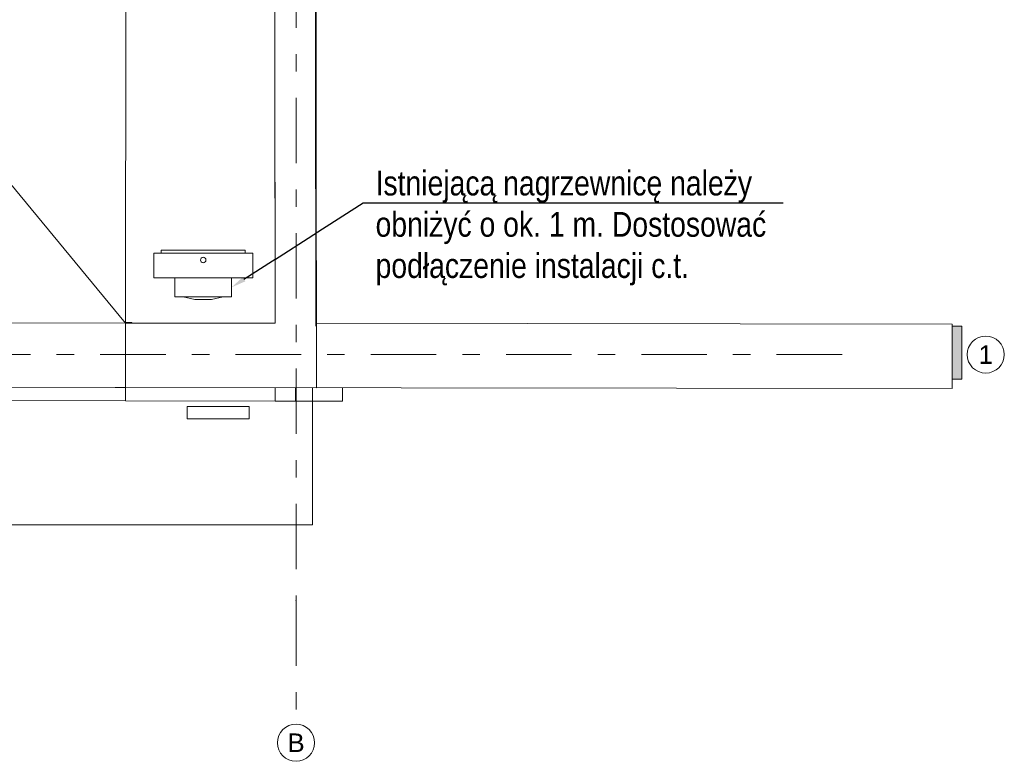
# Model space of a CAD drawing. Header units: millimetres. Extents: x -47038 to 86296, y -75637 to 48966.
# Tile 45 of 174: x -34274 to -26314, y 2493 to 8487. Entities that reach past the tile are written whole.
import ezdxf
from ezdxf import colors
from ezdxf.entities.mleader import LeaderData, LeaderLine
from ezdxf.enums import TextEntityAlignment as Align
from ezdxf.math import Vec2, Vec3

# ---------------------------------------------------------------- set-up
doc = ezdxf.new("R2010")
doc.units = ezdxf.units.MM
for name, pattern in [('Przerywana', [564.444447, 282.222223, -282.222223]), ('Przerywana podwójnie', [109.361107, 52.916665, -21.166666, 14.111111, -21.166666]), ('Wipeout_Contour', [1000, 0, -1000])]:
    doc.linetypes.add(name, pattern=pattern)
for name, color, linetype, lineweight, true_color in [('103-Z Zakres opracowania_Nr_pióra__95', 7, 'Continuous', 140, 0x7c7c7c), ('410-K Osie główne_Nr_pióra__95', 7, 'Continuous', 20, 0x7c7c7c), ('420-K Ściany_Nr_pióra__95', 7, 'Continuous', 20, 0x7c7c7c), ('460 - Stropy_Nr_pióra__95', 7, 'Continuous', 20, 0x7c7c7c), ('Nowe_154-Z Ciepłociągi_Nr_pióra__95', 7, 'Continuous', 20, 0x7c7c7c), ('Nowe_330 - W Wyposażenie_Nr_pióra__95', 7, 'Continuous', 25, 0x7c7c7c), ('Nowe_Drzwi Archicad_Nr_pióra__95', 7, 'Continuous', 25, 0x7c7c7c)]:
    doc.layers.add(name, color=color, linetype=linetype, lineweight=lineweight, true_color=true_color)
for name, color, linetype, lineweight in [('201-A Ppoż_Nr_pióra__31', 1, 'Continuous', 30), ('410-K Osie główne_Nr_pióra__11', 7, 'Continuous', 0), ('AURA_went_opisy', 7, 'Continuous', 15), ('XREF', 8, 'Continuous', 9)]:
    doc.layers.add(name, color=color, linetype=linetype, lineweight=lineweight)
doc.layers.add('420-K Ściany', color=7, linetype='Continuous')
doc.layers.add('Nowe_Drzwi Archicad', color=7, linetype='Continuous')
doc.styles.add('Arial Narrow', font='ARIALN.TTF')
doc.styles.add('STYL_AUTOMATYCZNY_1', font='arial.ttf')
doc.linetypes.add('PPOZ REI 60', pattern='A,0,[1,A.01 RZUT PARTERU1.Shx,S=1.984127,R=0,X=0,Y=0],-400,0', length=400)

# ---------------------------------------------------------------- blocks, each defined once
blk = doc.blocks.new('Drzwi garażowe_ segmentowe[1]_1')
at = {"layer": 'Nowe_Drzwi Archicad_Nr_pióra__95', "color": 8, "linetype": 'Continuous', "lineweight": 20, "true_color": 0x7c7c7c}
for p, q in [((164.76, 469.72), (164.25, 59.73)), ((504.76, 469.29), (164.76, 469.72)), ((504.25, 59.3), (164.76, 469.72)), ((164.25, 59.73), (504.76, 469.29)), ((504.25, 59.3), (504.76, 469.29)), ((159.25, 59.72), (159.25, 60.22)), ((159.25, 60.22), (164.25, 60.22)), ((164.25, 59.72), (159.25, 59.72)), ((164.25, 59.72), (159.25, 59.72)), ((164.25, 59.72), (159.25, 59.72)), ((164.17, -3.28), (164.25, 59.72)), ((164.17, -3.28), (164.25, 59.72)), ((164.25, 60.22), (164.25, 59.72)), ((164.25, 59.72), (164.25, 59.73)), ((164.25, 59.73), (504.25, 59.3)), ((504.25, 59.29), (164.25, 59.72)), ((504.17, -3.71), (504.25, 59.29)), ((504.17, -3.71), (504.25, 59.29)), ((504.25, 59.79), (509.25, 59.79)), ((504.25, 59.29), (504.25, 59.79)), ((504.25, 59.3), (504.25, 59.29)), ((509.25, 59.29), (504.25, 59.29)), ((504.25, 59.29), (509.25, 59.29)), ((504.25, 59.29), (509.25, 59.29)), ((509.25, 59.79), (509.25, 59.29))]:
    blk.add_line(p, q, dxfattribs=at)
blk = doc.blocks.new('parter 2025.10.15')
at = {"layer": '103-Z Zakres opracowania_Nr_pióra__95', "color": 8, "linetype": 'Przerywana', "lineweight": 5}
blk.add_lwpolyline([(-45.53, 3079.65), (654.37, 3079.65), (654.37, 2747.81), (1099.75, 2747.81), (1099.75, 2276.77), (655.29, 2276.77), (655.29, -103.95), (-45.53, -103.95)], close=True, dxfattribs=at)
at = {"layer": '201-A Ppoż_Nr_pióra__31', "color": 8, "linetype": 'PPOZ REI 60', "lineweight": 5}
blk.add_line((641.51, 2288.49), (641.51, -3.9), dxfattribs=at)
at = {"layer": '410-K Osie główne_Nr_pióra__95', "color": 8, "linetype": 'Przerywana podwójnie', "lineweight": 5}
for p, q in [((1084.69, 33.81), (1184.69, 33.81)), ((642.06, -164.96), (642.06, -264.96))]:
    blk.add_line(p, q, dxfattribs=at)
at = {"layer": '410-K Osie główne_Nr_pióra__95', "color": 8, "linetype": 'Continuous', "lineweight": 5}
for centre in [(1199.69, 33.81), (642.06, -279.96)]:
    blk.add_circle(centre, 15, dxfattribs=at)
at = {"layer": '410-K Osie główne_Nr_pióra__95', "color": 8, "linetype": 'Przerywana podwójnie', "lineweight": 5}
for p in [(1084.69, 33.81), (1084.69, 33.81), (642.06, -164.96), (642.06, -164.96)]:
    blk.add_point(p, dxfattribs=at)
at = {"layer": '420-K Ściany_Nr_pióra__95', "color": 8, "linetype": 'Continuous', "lineweight": 5, "flags": 128}
for points in [[(1180.44, 13.8), (1180.44, 56.8)], [(625.13, 13.8), (1180.44, 13.8)], [(679.55, 14.1), (625.15, 14.1)], [(625.15, 14.1), (625.15, -3.9)], [(679.55, -3.9), (679.55, 14.1)], [(164.17, -3.28), (504.17, -3.71)], [(504.17, -3.71), (625.15, -3.86)], [(625.15, -3.9), (679.55, -3.9)]]:
    blk.add_lwpolyline(points, dxfattribs=at)
at = {"layer": 'Nowe_154-Z Ciepłociągi_Nr_pióra__95', "color": 8, "linetype": 'Continuous', "lineweight": 5}
blk.add_line((583.21, 80.57), (550.83, 80.57), dxfattribs=at)
at = {"layer": 'Nowe_154-Z Ciepłociągi_Nr_pióra__95', "color": 8, "linetype": 'Continuous', "lineweight": 5, "flags": 128}
for points in [[(527.02, 95.71), (607.02, 95.71), (607.02, 115.71), (527.02, 115.71)], [(533.02, 115.71), (601.02, 115.71), (601.02, 118.21), (533.02, 118.21)], [(589.88, 95.71), (544.16, 95.71), (544.16, 80.57), (550.83, 80.57), (560.35, 78.21), (573.69, 78.21), (583.21, 80.57), (589.88, 80.57)]]:
    blk.add_lwpolyline(points, close=True, dxfattribs=at)
blk.add_lwpolyline([(564.82, 110.21, 1), (569.22, 110.21, 1)], format="xyb", close=True, dxfattribs=at)
at = {"layer": 'Nowe_330 - W Wyposażenie_Nr_pióra__95', "color": 8, "linetype": 'Continuous', "lineweight": 5, "flags": 128}
blk.add_lwpolyline([(604.17, -8.11), (554.17, -8.11), (554.17, -18.11), (604.17, -18.11)], close=True, dxfattribs=at)
at = {"layer": '410-K Osie główne_Nr_pióra__11', "color": 8, "lineweight": 5, "style": 'STYL_AUTOMATYCZNY_1'}
for s, p in [('1', (1199.69, 41.31)), ('B', (642.06, -272.46))]:
    blk.add_text(s, height=15, dxfattribs=at).set_placement(p, align=Align.TOP_CENTER)
at = {"color": 8, "linetype": 'Wipeout_Contour', "lineweight": 5, "ltscale": 6017.385693}
blk.add_wipeout([(655.29, 2276.77), (622.29, 2276.77), (625.07, 59.14), (658.07, 59.1)], dxfattribs=at).dxf.layer = '420-K Ściany'
at = {"color": 8, "linetype": 'Wipeout_Contour', "lineweight": 5, "ltscale": 3353.458654}
blk.add_wipeout([(504.18, 7.24), (1172.46, 6.4), (1172.46, 8.4), (504.18, 9.24)], dxfattribs=at).dxf.layer = '420-K Ściany'
at = {"layer": '420-K Ściany_Nr_pióra__95', "linetype": 'Continuous', "lineweight": 5}
blk.add_hatch(color=8, dxfattribs=at).paths.add_polyline_path([(658.08, 56.8), (658.13, 13.8), (1180.44, 13.8), (1180.44, 56.8)])
at = {"layer": '420-K Ściany_Nr_pióra__95', "color": 8, "linetype": 'Continuous', "lineweight": 5, "flags": 128}
for points in [[(622.29, 2276.77), (625.07, 59.14)], [(658.07, 59.1), (655.29, 2276.77)], [(1180.44, 56.8), (658.08, 56.8)]]:
    blk.add_lwpolyline(points, dxfattribs=at)
at = {"color": 8, "linetype": 'Wipeout_Contour', "lineweight": 5, "ltscale": 3353.922477}
blk.add_wipeout([(504.2, 19.24), (504.18, 9.24), (1172.46, 8.4), (1172.47, 18.4)], dxfattribs=at).dxf.layer = '420-K Ściany'
at = {"layer": '420-K Ściany_Nr_pióra__95', "linetype": 'Continuous', "lineweight": 5}
blk.add_hatch(color=8, dxfattribs=at).paths.add_polyline_path([(625.13, 13.84), (625.13, 13.8), (625.16, 13.84)])
at = {"layer": '420-K Ściany_Nr_pióra__95', "color": 8, "linetype": 'Continuous', "lineweight": 5, "flags": 128}
for points in [[(1172.46, 6.4), (1172.46, 8.4)], [(164.18, 7.67), (504.18, 7.24)], [(504.18, 7.24), (1172.46, 6.4)]]:
    blk.add_lwpolyline(points, dxfattribs=at)
at = {"color": 8, "linetype": 'Wipeout_Contour', "lineweight": 5, "ltscale": 3354.360551}
blk.add_wipeout([(504.2, 19.29), (504.2, 19.24), (1172.47, 18.4), (1172.47, 18.45)], dxfattribs=at).dxf.layer = '420-K Ściany'
at = {"color": 8, "linetype": 'Wipeout_Contour', "lineweight": 5, "ltscale": 3358.834743}
blk.add_wipeout([(504.2, 19.29), (1172.47, 18.45), (1172.52, 58.45), (504.25, 59.29)], dxfattribs=at).dxf.layer = '420-K Ściany'
at = {"layer": '410-K Osie główne_Nr_pióra__95', "color": 8, "linetype": 'Przerywana podwójnie', "lineweight": 5}
for p, q in [((642.06, 3303.44), (642.06, -164.96)), ((-63, 33.81), (1084.69, 33.81))]:
    blk.add_line(p, q, dxfattribs=at)
at = {"layer": '420-K Ściany_Nr_pióra__95', "color": 8, "linetype": 'Continuous', "lineweight": 5}
for q in [(508.25, 59.29), (509.25, 59.29)]:
    blk.add_line((504.25, 59.29), q, dxfattribs=at)
at = {"layer": '420-K Ściany_Nr_pióra__95', "color": 8, "linetype": 'Continuous', "lineweight": 5, "flags": 128}
for points in [[(621.93, 2570.7), (625.07, 59.14)], [(658.08, 56.8), (655.29, 2276.77)], [(504.25, 59.29), (164.25, 59.72)], [(504.25, 59.29), (164.25, 59.72)], [(504.17, -3.71), (504.25, 59.29)], [(504.18, 7.24), (504.18, 9.24), (504.2, 19.24), (504.2, 19.29), (504.25, 59.29)], [(625.07, 59.14), (504.25, 59.29)], [(625.07, 59.14), (504.25, 59.29)], [(1172.52, 58.45), (658.07, 59.1)], [(1172.47, 18.45), (1172.52, 58.45)], [(1172.46, 8.4), (1172.47, 18.4)], [(1172.47, 18.4), (1172.47, 18.45)]]:
    blk.add_lwpolyline(points, dxfattribs=at)
at = {"layer": '460 - Stropy_Nr_pióra__95', "color": 8, "linetype": 'Continuous', "lineweight": 5, "flags": 128}
blk.add_lwpolyline([(6.75, 7.87), (658.57, 7.05), (655.73, 2276.77), (655.14, 2747.25), (654.75, 3058.7), (10.58, 3058.7)], close=True, dxfattribs=at)
at = {"layer": 'Nowe_Drzwi Archicad', "color": 8, "linetype": 'Continuous', "lineweight": 5}
blk.add_blockref('Drzwi garażowe_ segmentowe[1]_1', (0, 0), dxfattribs=at)

msp = doc.modelspace()

# ---------------------------------------------------------------- block references
at = {"layer": 'XREF', "xscale": 10, "yscale": 10, "zscale": 10}
msp.add_blockref('parter 2025.10.15', (-38460.6, 5442.3), dxfattribs=at)

# ---------------------------------------------------------------- next in the draw order: leaders
at = {"layer": 'AURA_went_opisy'}
ml = msp.add_multileader_mtext('Standard', dxfattribs=at)
ml.set_content('\\pxt1;\\fArial Narrow|b0|i0|c238;\\A1;Istniejącą nagrzewnicę należy obniżyć o ok. 1 m. Dostosować podłączenie instalacji c.t.', color=256, style='Arial Narrow')
ml.set_leader_properties()
ml.build(insert=Vec2(0, 0))
ml.multileader.update_dxf_attribs({"text_left_attachment_type": 6, "text_right_attachment_type": 6, "dogleg_length": 50, "arrow_head_size": 120})
ctx = ml.context
ctx.base_point, ctx.char_height, ctx.arrow_head_size, ctx.landing_gap_size, ctx.plane_origin = Vec3(-31446.9, 7007.7), 200, 120, 50, Vec3(-60498, -61631.3)
ctx.left_attachment, ctx.right_attachment = 6, 6
notes = []
notes.append((ctx, [(0, (1, 1, 0), (-31496.9, 7007.7), (1, 0), 50, [(0, [(-32561.8, 6323.7)], 0, [])])]))
ctx.mtext.insert, ctx.mtext.width = Vec3(-31396.9, 7266.4), 3262.654
for ctx, leaders in notes:
    for number, flags, end, landing, length, lines in leaders:
        leader = LeaderData()
        leader.index, (leader.has_last_leader_line, leader.has_dogleg_vector, leader.attachment_direction) = number, flags
        leader.last_leader_point, leader.dogleg_vector, leader.dogleg_length = Vec3(end), Vec3(landing), length
        for number, points, colour, breaks in lines:
            line = LeaderLine()
            line.index, line.vertices, line.color, line.breaks = number, Vec3.list(points), colors.encode_raw_color(colour), breaks
            leader.lines.append(line)
        ctx.leaders.append(leader)

doc.saveas('drawing.dxf')
